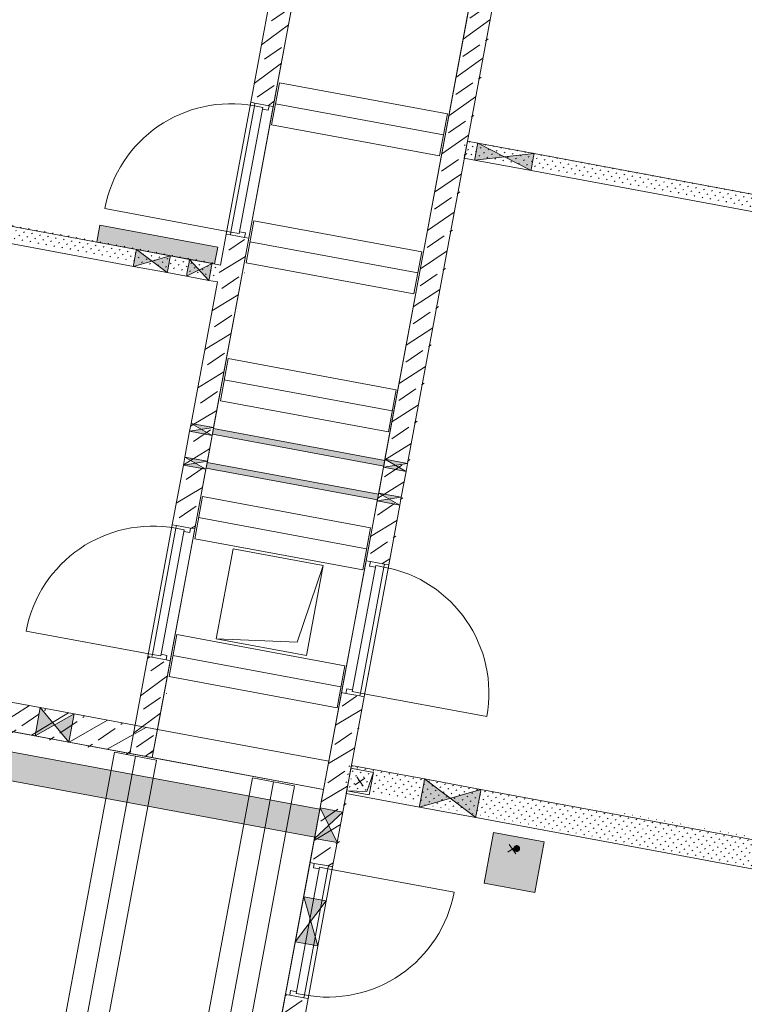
# Model space of a CAD drawing. Header units: metres. Extents: x 32353251 to 32353583, y 5707748 to 5708004.
# Tile 107 of 164: x 32353392.14 to 32353398.46, y 5707902.23 to 5707910.82. Entities that reach past the tile are written whole.
import ezdxf

# ---------------------------------------------------------------- set-up
doc = ezdxf.new("R2010")
doc.units = ezdxf.units.M
doc.header["$LTSCALE"] = 0.75
doc.layers.get('0').update_dxf_attribs({"linetype": 'CONTINUOUS'})
doc.layers.add('10414943$0$ST-Mischfläche-Sol', color=7, linetype='CONTINUOUS', lineweight=0, true_color=0x636466)
for name, color, linetype, lineweight in [('10417023$0$#9_002_GES I Übersicht Erdgeschoss_1_104_Decken.A', 7, 'CONTINUOUS', 25), ('10417023$0$#9_002_GES I Übersicht Erdgeschoss_1_303_Sanitäre.A', 7, 'CONTINUOUS', 25), ('10417023$0$#9_002_GES I Übersicht Erdgeschoss_1_430_Lüftung.US', 7, 'CONTINUOUS', 25), ('10417023$0$#9_002_GES I Übersicht Erdgeschoss_1_Neubau_102_Wand Innen.A', 7, 'CONTINUOUS', 25), ('10417023$0$#9_002_GES I Übersicht Erdgeschoss_1_Neubau_104_Decken.A', 7, 'CONTINUOUS', 25), ('10417023$0$#9_002_GES I Übersicht Erdgeschoss_1_Neubau_105_Unterzug.A', 7, 'CONTINUOUS', 25), ('10417023$0$#9_002_GES I Übersicht Erdgeschoss_1_Neubau_207_Perimeterdämmung B', 7, 'CONTINUOUS', 25), ('10417023$0$#9_002_GES I Übersicht Erdgeschoss_1_Neubau_210_Wärmedämmung', 7, 'CONTINUOUS', 25), ('10417023$0$#9_002_GES I Übersicht Erdgeschoss_1_Neubau_401_Grundriss.A', 7, 'CONTINUOUS', 25), ('10417023$0$Keine', 7, 'CONTINUOUS', 13)]:
    doc.layers.add(name, color=color, linetype=linetype, lineweight=lineweight)
pattern_1 = [(45, (0, 0), (-0.03535533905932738, 0.03535533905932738), [0.01, -0.03999999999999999])]
pattern_2 = [(44.99999999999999, (0, 0), (-0.1697056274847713, 0.1697056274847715), []), (44.99999999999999, (-0.08485281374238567, 0.08485281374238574), (-0.1697056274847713, 0.1697056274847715), [0.18, -0.05999999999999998])]

# ---------------------------------------------------------------- blocks, each defined once
blk = doc.blocks.new('10414943')
at = {"layer": '10414943$0$ST-Mischfläche-Sol'}
h = blk.add_hatch(dxfattribs=at)
h.set_pattern_fill('AR-HBONE', color=256, scale=0.004200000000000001, angle=170)
h.set_pattern_definition([(215, (0, 0), (-0.1047920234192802, -0.594305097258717), [1.28016, -0.42672]), (305, (-0.3495483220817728, -0.2447563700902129), (-0.1047920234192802, -0.594305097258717), [1.28016, -0.42672])])
edge = h.paths.add_edge_path()
edge.add_line((32353333.40662897, 5707899.309915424), (32353335.23953668, 5707908.86230714))
edge.add_line((32353335.23953668, 5707908.86230714), (32353407.15213483, 5707895.033517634))
edge.add_line((32353407.15213483, 5707895.033517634), (32353413.70600617, 5707897.337334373))
edge.add_line((32353413.70600617, 5707897.337334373), (32353481.81771595, 5707884.239451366))
edge.add_line((32353481.81771595, 5707884.239451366), (32353497.17578959, 5707881.286091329))
edge.add_line((32353497.17578959, 5707881.286091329), (32353499.70410517, 5707880.188862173))
edge.add_line((32353499.70410517, 5707880.188862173), (32353502.93879142, 5707877.835765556))
edge.add_line((32353502.93879142, 5707877.835765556), (32353505.46710699, 5707876.738536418))
edge.add_line((32353505.46710699, 5707876.738536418), (32353517.00528605, 5707874.519743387))
edge.add_line((32353517.00528605, 5707874.519743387), (32353517.64528354, 5707870.615040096))
edge.add_line((32353517.64528354, 5707870.615040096), (32353516.66317853, 5707870.803281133))
edge.add_line((32353516.66317853, 5707870.803281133), (32353515.43959015, 5707864.419483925))
edge.add_line((32353515.43959015, 5707864.419483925), (32353479.3370171, 5707871.339302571))
edge.add_line((32353479.3370171, 5707871.339302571), (32353468.35948901, 5707873.443239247))
edge.add_line((32353468.35948901, 5707873.443239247), (32353468.77868284, 5707869.425097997))
edge.add_arc((32353471.76248924, 5707869.736384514), 2.999999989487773, 185.9558547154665, 259.1498142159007)
edge.add_line((32353471.19776434, 5707866.790016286), (32353499.61213671, 5707861.343886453))
edge.add_line((32353499.61213671, 5707861.343886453), (32353497.73579177, 5707858.394363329))
edge.add_line((32353497.73579177, 5707858.394363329), (32353462.93906161, 5707865.063787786))
edge.add_arc((32353461.80961179, 5707859.171051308), 6.000000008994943, 79.14981411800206, 96.13718403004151)
edge.add_line((32353461.16815564, 5707865.136663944), (32353452.41027603, 5707864.194967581))
edge.add_arc((32353451.76881989, 5707870.160580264), 6.000000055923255, 259.1148991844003, 276.1371839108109, ccw=False)
edge.add_line((32353450.63577935, 5707864.268533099), (32353424.34096185, 5707869.325025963))
edge.add_arc((32353425.47400239, 5707875.217073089), 6.000000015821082, 242.0482743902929, 259.11489914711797, ccw=False)
edge.add_line((32353422.66163756, 5707869.917016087), (32353415.00045884, 5707873.982260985))
edge.add_arc((32353412.18809399, 5707868.682203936), 6.000000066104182, 62.04827444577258, 79.14966234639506)
edge.add_line((32353413.31755943, 5707874.57493748), (32353366.06709948, 5707883.631474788))
edge.add_line((32353366.06709948, 5707883.631474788), (32353365.05980216, 5707886.869526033))
edge.add_line((32353365.05980216, 5707886.869526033), (32353331.24648768, 5707893.372754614))
edge.add_line((32353331.24648768, 5707893.372754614), (32353331.86067788, 5707896.566215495))
edge.add_line((32353331.86067788, 5707896.566215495), (32353338.35621561, 5707895.320690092))
edge.add_line((32353338.35621561, 5707895.320690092), (32353340.49133033, 5707897.947528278))
edge.add_line((32353340.49133033, 5707897.947528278), (32353344.41330834, 5707897.200255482))
edge.add_line((32353344.41330834, 5707897.200255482), (32353345.42794297, 5707893.960800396))
edge.add_line((32353345.42794297, 5707893.960800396), (32353351.00902221, 5707892.887558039))
edge.add_line((32353351.00902221, 5707892.887558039), (32353351.57440783, 5707895.827681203))
edge.add_line((32353351.57440783, 5707895.827681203), (32353371.21685639, 5707892.062795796))
edge.add_line((32353371.21685639, 5707892.062795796), (32353370.64816001, 5707889.105456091))
edge.add_line((32353370.64816001, 5707889.105456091), (32353371.65443974, 5707885.869704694))
edge.add_line((32353371.65443974, 5707885.869704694), (32353406.65189732, 5707879.161711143))
edge.add_arc((32353407.21642529, 5707882.109643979), 3.001499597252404, 259.1591284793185, 333.4809509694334)
edge.add_line((32353409.90212501, 5707880.769488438), (32353411.74908589, 5707884.293947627))
edge.add_line((32353411.74908589, 5707884.293947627), (32353333.40662897, 5707899.309915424))
blk = doc.blocks.new('10417023$0$#9_MKO_LP5_ARC_GES_UP_00_002_P_G_modell (3D)')
at = {"layer": '10417023$0$#9_002_GES I Übersicht Erdgeschoss_1_303_Sanitäre.A', "linetype": 'Continuous', "lineweight": 0, "true_color": 0xff0000}
h = blk.add_hatch(color=1, dxfattribs=at)
edge = h.paths.add_edge_path()
edge.add_arc((-32353445.65419012, -5707807.569936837), 0.03, 270, 360)
edge.add_arc((-32353445.65419012, -5707807.569936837), 0.03, 0, 90)
edge.add_arc((-32353445.65419012, -5707807.569936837), 0.03, 90, 180)
edge.add_arc((-32353445.65419012, -5707807.569936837), 0.03, 180, 270)
at = {"layer": '10417023$0$#9_002_GES I Übersicht Erdgeschoss_1_Neubau_102_Wand Innen.A', "linetype": 'Continuous', "lineweight": 5, "true_color": 0xff0000}
h = blk.add_hatch(dxfattribs=at)
h.set_pattern_fill('#9_BETON__STAHLBETON_0001', color=1, style=0, pattern_type=2)
h.set_pattern_definition(pattern_2)
h.paths.add_polyline_path([(-32353449.124228, -5707797.22957689), (-32353449.124228, -5707801.589529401), (-32353448.92422799, -5707801.589529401), (-32353448.92422799, -5707797.22957689)])
h = blk.add_hatch(dxfattribs=at)
h.set_pattern_fill('#9_BETON__STAHLBETON_0001', color=1, style=0, pattern_type=2)
h.set_pattern_definition(pattern_2)
h.paths.add_polyline_path([(-32353447.40423247, -5707805.340542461), (-32353447.20423232, -5707805.340542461), (-32353447.20423247, -5707798.929555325), (-32353447.40423247, -5707798.929555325)])
at = {"layer": '10417023$0$#9_002_GES I Übersicht Erdgeschoss_1_Neubau_102_Wand Innen.A', "linetype": 'Continuous', "lineweight": 13, "true_color": 0x1f1f1f}
h = blk.add_hatch(dxfattribs=at)
h.set_pattern_fill('#9_GIPS_0001', color=250, style=0, pattern_type=2)
h.set_pattern_definition(pattern_1)
h.paths.add_polyline_path([(-32353442.724228, -5707801.579165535), (-32353447.20444249, -5707801.579165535), (-32353447.20444249, -5707801.591665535), (-32353442.724228, -5707801.591665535)])
h = blk.add_hatch(dxfattribs=at)
h.set_pattern_fill('#9_GIPS_0001', color=250, style=0, pattern_type=2)
h.set_pattern_definition(pattern_1)
h.paths.add_polyline_path([(-32353442.724228, -5707801.591665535), (-32353447.20444249, -5707801.591665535), (-32353447.20444249, -5707801.604165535), (-32353442.724228, -5707801.604165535)])
at = {"layer": '10417023$0$#9_002_GES I Übersicht Erdgeschoss_1_Neubau_102_Wand Innen.A', "linetype": 'Continuous', "lineweight": 13, "true_color": 0xff0000}
h = blk.add_hatch(dxfattribs=at)
h.set_pattern_fill('#9_GIPS_0001', color=1, style=0, pattern_type=2)
h.set_pattern_definition(pattern_1)
h.paths.add_polyline_path([(-32353442.724228, -5707801.604165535), (-32353447.20444249, -5707801.604165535), (-32353447.20444249, -5707801.704165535), (-32353442.724228, -5707801.704165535)])
h = blk.add_hatch(dxfattribs=at)
h.set_pattern_fill('#9_GIPS_0001', color=1, style=0, pattern_type=2)
h.set_pattern_definition(pattern_1)
h.paths.add_polyline_path([(-32353447.20444249, -5707801.716665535), (-32353442.724228, -5707801.716665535), (-32353442.724228, -5707801.704165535), (-32353447.20444249, -5707801.704165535)])
h = blk.add_hatch(dxfattribs=at)
h.set_pattern_fill('#9_GIPS_0001', color=1, style=0, pattern_type=2)
h.set_pattern_definition(pattern_1)
h.paths.add_polyline_path([(-32353447.20444249, -5707801.729165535), (-32353442.724228, -5707801.729165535), (-32353442.724228, -5707801.716665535), (-32353447.20444249, -5707801.716665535)])
at = {"layer": '10417023$0$#9_002_GES I Übersicht Erdgeschoss_1_Neubau_102_Wand Innen.A', "linetype": 'Continuous', "lineweight": 5, "true_color": 0xff0000}
h = blk.add_hatch(dxfattribs=at)
h.set_pattern_fill('#9_BETON__STAHLBETON_0001', color=1, style=0, pattern_type=2)
h.set_pattern_definition(pattern_2)
h.paths.add_polyline_path([(-32353448.924228, -5707802.759529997), (-32353449.124228, -5707802.759529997), (-32353449.124228, -5707805.339528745), (-32353448.924228, -5707805.339528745)])
at = {"layer": '10417023$0$#9_002_GES I Übersicht Erdgeschoss_1_Neubau_102_Wand Innen.A', "linetype": 'Continuous', "lineweight": 13, "true_color": 0x1f1f1f}
h = blk.add_hatch(dxfattribs=at)
h.set_pattern_fill('#9_GIPS_0001', color=250, style=0, pattern_type=2)
h.set_pattern_definition(pattern_1)
h.paths.add_polyline_path([(-32353449.124228, -5707803.034576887), (-32353452.624228, -5707803.034576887), (-32353452.624228, -5707803.047076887), (-32353449.124228, -5707803.047076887)])
at = {"layer": '10417023$0$#9_002_GES I Übersicht Erdgeschoss_1_Neubau_102_Wand Innen.A', "linetype": 'Continuous', "lineweight": 13, "true_color": 0xff0000}
h = blk.add_hatch(dxfattribs=at)
h.set_pattern_fill('#9_GIPS_0001', color=1, style=0, pattern_type=2)
h.set_pattern_definition(pattern_1)
h.paths.add_polyline_path([(-32353449.124228, -5707803.047076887), (-32353452.624228, -5707803.047076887), (-32353452.624228, -5707803.059576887), (-32353449.124228, -5707803.059576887)])
h = blk.add_hatch(dxfattribs=at)
h.set_pattern_fill('#9_GIPS_0001', color=1, style=0, pattern_type=2)
h.set_pattern_definition(pattern_1)
h.paths.add_polyline_path([(-32353449.124228, -5707803.059576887), (-32353452.624228, -5707803.059576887), (-32353452.624228, -5707803.159576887), (-32353449.124228, -5707803.159576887)])
h = blk.add_hatch(dxfattribs=at)
h.set_pattern_fill('#9_GIPS_0001', color=1, style=0, pattern_type=2)
h.set_pattern_definition(pattern_1)
h.paths.add_polyline_path([(-32353452.624228, -5707803.172076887), (-32353449.124228, -5707803.172076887), (-32353449.124228, -5707803.159576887), (-32353452.624228, -5707803.159576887)])
at = {"layer": '10417023$0$#9_002_GES I Übersicht Erdgeschoss_1_Neubau_102_Wand Innen.A', "linetype": 'Continuous', "lineweight": 13, "true_color": 0x1f1f1f}
h = blk.add_hatch(dxfattribs=at)
h.set_pattern_fill('#9_GIPS_0001', color=250, style=0, pattern_type=2)
h.set_pattern_definition(pattern_1)
h.paths.add_polyline_path([(-32353452.624228, -5707803.184576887), (-32353449.124228, -5707803.184576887), (-32353449.124228, -5707803.172076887), (-32353452.624228, -5707803.172076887)])
at = {"layer": '10417023$0$#9_002_GES I Übersicht Erdgeschoss_1_Neubau_102_Wand Innen.A', "linetype": 'Continuous', "lineweight": 5, "true_color": 0xff0000}
h = blk.add_hatch(dxfattribs=at)
h.set_pattern_fill('#9_BETON__STAHLBETON_0001', color=1, style=0, pattern_type=2)
h.set_pattern_definition(pattern_2)
h.paths.add_polyline_path([(-32353449.124228, -5707806.509529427), (-32353449.124228, -5707807.369576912), (-32353448.924228, -5707807.369576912), (-32353448.924228, -5707806.509529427)])
h = blk.add_hatch(dxfattribs=at)
h.set_pattern_fill('#9_BETON__STAHLBETON_0001', color=1, style=0, pattern_type=2)
h.set_pattern_definition(pattern_2)
h.paths.add_polyline_path([(-32353447.40423247, -5707808.01957691), (-32353447.20423249, -5707808.01957691), (-32353447.2042324, -5707806.510543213), (-32353447.40423247, -5707806.510543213)])
h = blk.add_hatch(dxfattribs=at)
h.set_pattern_fill('#9_BETON__STAHLBETON_0001', color=1, style=0, pattern_type=2)
h.set_pattern_definition(pattern_2)
h.paths.add_polyline_path([(-32353452.374228, -5707807.369576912), (-32353448.924228, -5707807.369576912), (-32353448.924228, -5707807.119576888), (-32353451.17580637, -5707807.119576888), (-32353451.17580637, -5707807.249576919), (-32353451.47580639, -5707807.249576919), (-32353451.47580639, -5707807.119576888), (-32353452.374228, -5707807.119576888)])
at = {"layer": '10417023$0$#9_002_GES I Übersicht Erdgeschoss_1_Neubau_102_Wand Innen.A', "linetype": 'Continuous', "lineweight": 13, "true_color": 0xff0000}
h = blk.add_hatch(dxfattribs=at)
h.set_pattern_fill('#9_GIPS_0001', color=1, style=0, pattern_type=2)
h.set_pattern_definition(pattern_1)
h.paths.add_polyline_path([(-32353442.72422797, -5707807.119576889), (-32353447.20456539, -5707807.119576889), (-32353447.20456539, -5707807.132076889), (-32353442.72422797, -5707807.132076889)])
at = {"layer": '10417023$0$#9_002_GES I Übersicht Erdgeschoss_1_Neubau_102_Wand Innen.A', "linetype": 'Continuous', "lineweight": 13, "true_color": 0x1f1f1f}
h = blk.add_hatch(dxfattribs=at)
h.set_pattern_fill('#9_GIPS_0001', color=250, style=0, pattern_type=2)
h.set_pattern_definition(pattern_1)
h.paths.add_polyline_path([(-32353442.72422797, -5707807.132076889), (-32353447.20456539, -5707807.132076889), (-32353447.20456539, -5707807.144576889), (-32353442.72422797, -5707807.144576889)])
at = {"layer": '10417023$0$#9_002_GES I Übersicht Erdgeschoss_1_Neubau_102_Wand Innen.A', "linetype": 'Continuous', "lineweight": 13, "true_color": 0xff0000}
h = blk.add_hatch(dxfattribs=at)
h.set_pattern_fill('#9_GIPS_0001', color=1, style=0, pattern_type=2)
h.set_pattern_definition(pattern_1)
h.paths.add_polyline_path([(-32353447.20456539, -5707807.344576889), (-32353442.72422797, -5707807.344576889), (-32353442.72422797, -5707807.144576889), (-32353447.20456539, -5707807.144576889)])
at = {"layer": '10417023$0$#9_002_GES I Übersicht Erdgeschoss_1_Neubau_102_Wand Innen.A', "linetype": 'Continuous', "lineweight": 13, "true_color": 0x1f1f1f}
h = blk.add_hatch(dxfattribs=at)
h.set_pattern_fill('#9_GIPS_0001', color=250, style=0, pattern_type=2)
h.set_pattern_definition(pattern_1)
h.paths.add_polyline_path([(-32353447.20456539, -5707807.357076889), (-32353442.72422797, -5707807.357076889), (-32353442.72422797, -5707807.344576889), (-32353447.20456539, -5707807.344576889)])
at = {"layer": '10417023$0$#9_002_GES I Übersicht Erdgeschoss_1_Neubau_102_Wand Innen.A', "linetype": 'Continuous', "lineweight": 13, "true_color": 0xff0000}
h = blk.add_hatch(dxfattribs=at)
h.set_pattern_fill('#9_GIPS_0001', color=1, style=0, pattern_type=2)
h.set_pattern_definition(pattern_1)
h.paths.add_polyline_path([(-32353447.20456539, -5707807.369576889), (-32353442.72422797, -5707807.369576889), (-32353442.72422797, -5707807.357076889), (-32353447.20456539, -5707807.357076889)])
at = {"layer": '10417023$0$#9_002_GES I Übersicht Erdgeschoss_1_Neubau_102_Wand Innen.A', "linetype": 'Continuous', "lineweight": 5, "true_color": 0xff0000}
h = blk.add_hatch(dxfattribs=at)
h.set_pattern_fill('#9_BETON__STAHLBETON_0001', color=1, style=0, pattern_type=2)
h.set_pattern_definition(pattern_2)
h.paths.add_polyline_path([(-32353447.40423247, -5707809.504576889), (-32353447.2042324, -5707809.504576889), (-32353447.20423249, -5707809.189577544), (-32353447.40423247, -5707809.189577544)])
at = {"layer": '10417023$0$#9_002_GES I Übersicht Erdgeschoss_1_104_Decken.A', "color": 1, "linetype": 'Continuous', "lineweight": 13, "true_color": 0xff0000}
for p, q in [((-32353447.7643078, -5707805.449555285), (-32353448.5643078, -5707805.449555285)), ((-32353448.5643078, -5707805.449555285), (-32353448.5643078, -5707806.249555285)), ((-32353447.76430818, -5707805.449554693), (-32353447.86430829, -5707806.149555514)), ((-32353447.7643078, -5707806.249555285), (-32353447.7643078, -5707805.449555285)), ((-32353447.86430829, -5707806.149555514), (-32353448.56430767, -5707806.249555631)), ((-32353448.5643078, -5707806.249555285), (-32353447.7643078, -5707806.249555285)), ((-32353449.25822937, -5707807.384576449), (-32353449.25822937, -5707812.514709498)), ((-32353449.25822937, -5707807.384576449), (-32353448.88522908, -5707807.384576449)), ((-32353449.07172995, -5707807.384576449), (-32353449.07172995, -5707812.514709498)), ((-32353448.88522908, -5707807.384576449), (-32353448.88522908, -5707812.514709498)), ((-32353448.03322866, -5707807.384576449), (-32353448.03322866, -5707812.514709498)), ((-32353448.03322866, -5707807.384576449), (-32353447.66022837, -5707807.384576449)), ((-32353447.84672779, -5707807.384576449), (-32353447.84672779, -5707812.514709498)), ((-32353447.66022837, -5707807.384576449), (-32353447.66022837, -5707812.514709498))]:
    blk.add_line(p, q, dxfattribs=at)
at = {"layer": '10417023$0$#9_002_GES I Übersicht Erdgeschoss_1_104_Decken.A', "color": 1, "linetype": 'Continuous', "lineweight": 13, "true_color": 0xff0000, "flags": 128}
blk.add_lwpolyline([(-32353448.924228, -5707807.11957689), (-32353447.40433647, -5707807.11957689), (-32353447.40433647, -5707797.22957689), (-32353448.924228, -5707797.22957689)], close=True, dxfattribs=at)
at = {"layer": '10417023$0$#9_002_GES I Übersicht Erdgeschoss_1_303_Sanitäre.A', "color": 1, "linetype": 'Continuous', "lineweight": 13, "true_color": 0xff0000, "flags": 128}
blk.add_lwpolyline([(-32353445.87919012, -5707807.918656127), (-32353445.87919012, -5707807.468656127), (-32353445.42919012, -5707807.468656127), (-32353445.42919012, -5707807.918656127)], close=True, dxfattribs=at)
at = {"layer": '10417023$0$#9_002_GES I Übersicht Erdgeschoss_1_303_Sanitäre.A', "color": 1, "linetype": 'Continuous', "true_color": 0xff0000}
blk.add_solid([(-32353445.87919012, -5707807.918656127), (-32353445.42919012, -5707807.918656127), (-32353445.87919012, -5707807.468656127), (-32353445.42919012, -5707807.468656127)], dxfattribs=at)
at = {"layer": '10417023$0$#9_002_GES I Übersicht Erdgeschoss_1_430_Lüftung.US', "color": 1, "linetype": 'Continuous', "lineweight": 13, "true_color": 0xff0000, "flags": 128}
for points in [[(-32353447.40423247, -5707804.449588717), (-32353448.924228, -5707804.449588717), (-32353448.924228, -5707804.499588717), (-32353447.40423247, -5707804.499588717)], [(-32353447.40423247, -5707804.74958851), (-32353448.924228, -5707804.74958851), (-32353448.924228, -5707804.79958851), (-32353447.40423247, -5707804.79958851)], [(-32353460.29733472, -5707807.794328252), (-32353447.40423247, -5707807.794328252), (-32353447.40423247, -5707807.544328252), (-32353460.29733472, -5707807.544328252)]]:
    blk.add_lwpolyline(points, close=True, dxfattribs=at)
at = {"layer": '10417023$0$#9_002_GES I Übersicht Erdgeschoss_1_430_Lüftung.US', "color": 1, "linetype": 'Continuous', "true_color": 0xff0000}
for points in [[(-32353447.40423247, -5707804.449588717), (-32353448.924228, -5707804.449588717), (-32353447.40423247, -5707804.499588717), (-32353448.924228, -5707804.499588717)], [(-32353447.40423247, -5707804.74958851), (-32353448.924228, -5707804.74958851), (-32353447.40423247, -5707804.79958851), (-32353448.924228, -5707804.79958851)], [(-32353460.29733472, -5707807.794328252), (-32353447.40423247, -5707807.794328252), (-32353460.29733472, -5707807.544328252), (-32353447.40423247, -5707807.544328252)]]:
    blk.add_solid(points, dxfattribs=at)
at = {"layer": '10417023$0$#9_002_GES I Übersicht Erdgeschoss_1_Neubau_102_Wand Innen.A', "color": 1, "linetype": 'Continuous', "lineweight": 18, "true_color": 0xff0000}
for p, q in [((-32353449.124228, -5707799.994591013), (-32353449.124228, -5707801.589529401)), ((-32353448.924228, -5707801.589529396), (-32353448.924228, -5707799.994591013)), ((-32353447.40423247, -5707799.994593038), (-32353447.40423247, -5707804.439590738)), ((-32353447.20423247, -5707804.439590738), (-32353447.20423247, -5707799.994593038)), ((-32353449.0867278, -5707801.589529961), (-32353449.12422748, -5707801.589529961)), ((-32353448.96172838, -5707801.589529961), (-32353449.0867278, -5707801.589529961)), ((-32353448.92422869, -5707801.589529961), (-32353448.96172838, -5707801.589529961)), ((-32353449.124228, -5707802.759529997), (-32353449.124228, -5707803.034576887)), ((-32353449.0867278, -5707802.759529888), (-32353449.12422748, -5707802.759529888)), ((-32353448.96172838, -5707802.759529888), (-32353449.0867278, -5707802.759529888)), ((-32353448.92422869, -5707802.759529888), (-32353448.96172838, -5707802.759529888)), ((-32353448.924228, -5707804.439588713), (-32353448.924228, -5707802.759529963)), ((-32353449.124228, -5707803.184576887), (-32353449.124228, -5707804.439588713)), ((-32353449.124228, -5707804.439588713), (-32353449.124228, -5707804.509588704)), ((-32353448.92422801, -5707804.509588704), (-32353448.92422801, -5707804.439588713)), ((-32353447.40423246, -5707804.439590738), (-32353447.40423246, -5707804.509590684)), ((-32353447.20423236, -5707804.509590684), (-32353447.20423236, -5707804.439590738)), ((-32353449.124228, -5707804.509588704), (-32353449.124228, -5707804.739588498)), ((-32353448.924228, -5707804.739588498), (-32353448.924228, -5707804.509588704)), ((-32353447.40423247, -5707804.509590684), (-32353447.40423247, -5707804.739590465)), ((-32353447.20423247, -5707804.739590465), (-32353447.20423247, -5707804.509590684)), ((-32353449.124228, -5707804.739588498), (-32353449.124228, -5707804.809588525)), ((-32353449.124228, -5707804.809588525), (-32353449.124228, -5707805.339528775)), ((-32353448.92422801, -5707804.809588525), (-32353448.92422801, -5707804.739588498)), ((-32353448.924228, -5707805.339528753), (-32353448.924228, -5707804.809588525)), ((-32353447.40423247, -5707804.809590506), (-32353447.40423247, -5707805.340542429)), ((-32353447.40423246, -5707804.739590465), (-32353447.40423246, -5707804.809590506)), ((-32353447.20423247, -5707805.340542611), (-32353447.20423247, -5707804.809590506)), ((-32353447.20423236, -5707804.809590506), (-32353447.20423236, -5707804.739590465)), ((-32353449.0867278, -5707805.339528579), (-32353449.12422748, -5707805.339528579)), ((-32353448.96172838, -5707805.339528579), (-32353449.0867278, -5707805.339528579)), ((-32353448.92422869, -5707805.339528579), (-32353448.96172838, -5707805.339528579)), ((-32353447.40423268, -5707805.340542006), (-32353447.36673301, -5707805.340542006)), ((-32353447.36673301, -5707805.340542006), (-32353447.24173214, -5707805.340542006)), ((-32353447.24173214, -5707805.340542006), (-32353447.20423245, -5707805.340542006)), ((-32353449.124228, -5707806.509529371), (-32353449.124228, -5707807.369576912)), ((-32353449.0867278, -5707806.50952995), (-32353449.12422748, -5707806.50952995)), ((-32353448.96172838, -5707806.50952995), (-32353449.0867278, -5707806.50952995)), ((-32353448.92422869, -5707806.50952995), (-32353448.96172838, -5707806.50952995)), ((-32353448.924228, -5707807.369576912), (-32353448.924228, -5707806.509529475)), ((-32353447.40423268, -5707806.510543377), (-32353447.36673301, -5707806.510543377)), ((-32353447.40423247, -5707806.51054321), (-32353447.40423247, -5707807.534576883)), ((-32353447.36673301, -5707806.510543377), (-32353447.24173214, -5707806.510543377)), ((-32353447.24173214, -5707806.510543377), (-32353447.20423245, -5707806.510543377)), ((-32353447.20423247, -5707807.534576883), (-32353447.20423247, -5707806.510543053)), ((-32353449.96439749, -5707807.119576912), (-32353451.17580637, -5707807.119576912)), ((-32353449.66439747, -5707807.119576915), (-32353449.96439749, -5707807.119576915)), ((-32353448.924228, -5707807.119576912), (-32353449.66439747, -5707807.119576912)), ((-32353451.17580637, -5707807.369576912), (-32353449.96439749, -5707807.369576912)), ((-32353449.96439749, -5707807.369576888), (-32353449.66439747, -5707807.369576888)), ((-32353449.66439747, -5707807.369576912), (-32353448.924228, -5707807.369576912)), ((-32353447.40423246, -5707807.534576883), (-32353447.40423246, -5707807.80457689)), ((-32353447.20423248, -5707807.80457689), (-32353447.20423248, -5707807.534576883)), ((-32353447.40423247, -5707807.80457689), (-32353447.40423247, -5707808.019576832)), ((-32353447.20423247, -5707808.019576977), (-32353447.20423247, -5707807.80457689)), ((-32353447.40423268, -5707808.019576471), (-32353447.36673301, -5707808.019576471)), ((-32353447.36673301, -5707808.019576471), (-32353447.24173214, -5707808.019576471)), ((-32353447.24173214, -5707808.019576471), (-32353447.20423245, -5707808.019576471)), ((-32353447.40423268, -5707809.189577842), (-32353447.36673301, -5707809.189577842)), ((-32353447.40423247, -5707809.189577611), (-32353447.40423247, -5707809.504576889)), ((-32353447.36673301, -5707809.189577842), (-32353447.24173214, -5707809.189577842)), ((-32353447.24173214, -5707809.189577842), (-32353447.20423245, -5707809.189577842)), ((-32353447.20423247, -5707809.504576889), (-32353447.20423247, -5707809.189577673))]:
    blk.add_line(p, q, dxfattribs=at)
at = {"layer": '10417023$0$#9_002_GES I Übersicht Erdgeschoss_1_Neubau_102_Wand Innen.A', "color": 1, "linetype": 'Continuous', "lineweight": 13, "true_color": 0xff0000}
for p, q in [((-32353449.12422748, -5707801.589529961), (-32353449.12422748, -5707802.759529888)), ((-32353449.0867278, -5707801.589529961), (-32353449.12422748, -5707801.589529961)), ((-32353449.0867278, -5707801.614529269), (-32353449.0867278, -5707801.589529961)), ((-32353449.0867278, -5707801.589529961), (-32353448.96172838, -5707801.589529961)), ((-32353448.96172838, -5707801.589529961), (-32353449.0867278, -5707801.589529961)), ((-32353448.96172838, -5707801.589529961), (-32353449.0867278, -5707801.589529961)), ((-32353449.01372786, -5707801.614529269), (-32353449.0867278, -5707801.614529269)), ((-32353449.0867278, -5707801.614529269), (-32353449.01372786, -5707801.614529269)), ((-32353449.0867278, -5707802.73453058), (-32353449.0867278, -5707801.614529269)), ((-32353449.01372786, -5707801.629530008), (-32353449.01372786, -5707801.614529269)), ((-32353449.01372786, -5707801.614529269), (-32353449.01372786, -5707802.73453058)), ((-32353448.96172838, -5707801.629530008), (-32353449.01372786, -5707801.629530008)), ((-32353448.96172838, -5707801.589529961), (-32353448.96172838, -5707801.629530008)), ((-32353448.92422869, -5707801.589529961), (-32353448.96172838, -5707801.589529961)), ((-32353448.92422869, -5707801.589529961), (-32353448.92422869, -5707802.759529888)), ((-32353447.11208059, -5707801.579165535), (-32353447.20444249, -5707801.579165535)), ((-32353447.20444249, -5707801.579165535), (-32353447.20444249, -5707801.729165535)), ((-32353447.11208059, -5707801.579165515), (-32353447.11208059, -5707801.591665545)), ((-32353446.61208059, -5707801.579165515), (-32353447.11208059, -5707801.579165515)), ((-32353447.11208059, -5707801.591665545), (-32353447.11208059, -5707801.604165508)), ((-32353447.11208059, -5707801.604165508), (-32353447.11208059, -5707801.704165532)), ((-32353447.1120799, -5707801.729164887), (-32353446.61208076, -5707801.579166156)), ((-32353447.1120799, -5707801.579166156), (-32353446.61208076, -5707801.729164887)), ((-32353446.61208059, -5707801.591665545), (-32353446.61208059, -5707801.579165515)), ((-32353443.31175084, -5707801.579165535), (-32353446.61208059, -5707801.579165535)), ((-32353446.61208059, -5707801.604165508), (-32353446.61208059, -5707801.591665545)), ((-32353446.61208059, -5707801.704165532), (-32353446.61208059, -5707801.604165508)), ((-32353447.11208059, -5707801.704165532), (-32353447.11208059, -5707801.716665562)), ((-32353447.11208059, -5707801.716665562), (-32353447.11208059, -5707801.729165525)), ((-32353446.61208059, -5707801.716665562), (-32353446.61208059, -5707801.704165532)), ((-32353446.61208059, -5707801.729165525), (-32353446.61208059, -5707801.716665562)), ((-32353447.20444249, -5707801.729165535), (-32353447.11208059, -5707801.729165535)), ((-32353447.11208059, -5707801.729165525), (-32353446.61208059, -5707801.729165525)), ((-32353446.61208059, -5707801.729165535), (-32353443.31175084, -5707801.729165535)), ((-32353449.0867278, -5707802.73453058), (-32353450.20672911, -5707802.73453058)), ((-32353449.0867278, -5707802.759529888), (-32353449.12422748, -5707802.759529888)), ((-32353449.01372786, -5707802.73453058), (-32353449.0867278, -5707802.73453058)), ((-32353449.0867278, -5707802.73453058), (-32353449.0867278, -5707802.759529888)), ((-32353449.01372786, -5707802.73453058), (-32353449.0867278, -5707802.73453058)), ((-32353449.0867278, -5707802.759529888), (-32353448.96172838, -5707802.759529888)), ((-32353448.96172838, -5707802.759529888), (-32353449.0867278, -5707802.759529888)), ((-32353448.96172838, -5707802.759529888), (-32353449.0867278, -5707802.759529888)), ((-32353448.96172838, -5707802.719529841), (-32353449.01372786, -5707802.719529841)), ((-32353449.01372786, -5707802.719529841), (-32353449.01372786, -5707802.73453058)), ((-32353448.96172838, -5707802.759529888), (-32353448.96172838, -5707802.719529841)), ((-32353448.92422869, -5707802.759529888), (-32353448.96172838, -5707802.759529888)), ((-32353449.86922798, -5707803.034576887), (-32353452.10175492, -5707803.034576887)), ((-32353449.86922798, -5707803.034576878), (-32353449.86922798, -5707803.047076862)), ((-32353449.56922802, -5707803.034576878), (-32353449.86922798, -5707803.034576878)), ((-32353449.86922798, -5707803.047076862), (-32353449.86922798, -5707803.059576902)), ((-32353449.86922798, -5707803.059576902), (-32353449.86922798, -5707803.159576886)), ((-32353449.86922763, -5707803.184577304), (-32353449.56922872, -5707803.034577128)), ((-32353449.86922763, -5707803.034577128), (-32353449.56922872, -5707803.184577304)), ((-32353449.56922802, -5707803.047076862), (-32353449.56922802, -5707803.034576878)), ((-32353449.39834981, -5707803.034576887), (-32353449.56922802, -5707803.034576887)), ((-32353449.56922802, -5707803.059576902), (-32353449.56922802, -5707803.047076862)), ((-32353449.56922802, -5707803.159576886), (-32353449.56922802, -5707803.059576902)), ((-32353449.39834981, -5707803.034576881), (-32353449.39834981, -5707803.047076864)), ((-32353449.19834979, -5707803.034576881), (-32353449.39834981, -5707803.034576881)), ((-32353449.39834981, -5707803.047076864), (-32353449.39834981, -5707803.059576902)), ((-32353449.39834981, -5707803.059576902), (-32353449.39834981, -5707803.159576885)), ((-32353449.39834936, -5707803.184577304), (-32353449.19834913, -5707803.034577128)), ((-32353449.39834936, -5707803.034577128), (-32353449.19834913, -5707803.184577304)), ((-32353449.19834979, -5707803.047076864), (-32353449.19834979, -5707803.034576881)), ((-32353449.124228, -5707803.034576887), (-32353449.19834979, -5707803.034576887)), ((-32353449.19834979, -5707803.059576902), (-32353449.19834979, -5707803.047076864)), ((-32353449.19834979, -5707803.159576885), (-32353449.19834979, -5707803.059576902)), ((-32353452.10175492, -5707803.184576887), (-32353449.86922798, -5707803.184576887)), ((-32353449.86922798, -5707803.159576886), (-32353449.86922798, -5707803.172076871)), ((-32353449.86922798, -5707803.172076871), (-32353449.86922798, -5707803.184576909)), ((-32353449.86922798, -5707803.184576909), (-32353449.56922802, -5707803.184576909)), ((-32353449.56922802, -5707803.172076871), (-32353449.56922802, -5707803.159576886)), ((-32353449.56922802, -5707803.184576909), (-32353449.56922802, -5707803.172076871)), ((-32353449.56922802, -5707803.184576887), (-32353449.39834981, -5707803.184576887)), ((-32353449.39834981, -5707803.159576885), (-32353449.39834981, -5707803.172076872)), ((-32353449.39834981, -5707803.172076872), (-32353449.39834981, -5707803.184576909)), ((-32353449.39834981, -5707803.184576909), (-32353449.19834979, -5707803.184576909)), ((-32353449.19834979, -5707803.172076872), (-32353449.19834979, -5707803.159576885)), ((-32353449.19834979, -5707803.184576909), (-32353449.19834979, -5707803.172076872)), ((-32353449.19834979, -5707803.184576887), (-32353449.124228, -5707803.184576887)), ((-32353448.92422801, -5707804.439588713), (-32353449.124228, -5707804.439588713)), ((-32353449.12422748, -5707804.439588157), (-32353448.92422869, -5707804.50958824)), ((-32353448.92422869, -5707804.439588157), (-32353449.12422748, -5707804.50958824)), ((-32353447.40423268, -5707804.439591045), (-32353447.20423245, -5707804.509591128)), ((-32353447.20423245, -5707804.439591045), (-32353447.40423268, -5707804.509591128)), ((-32353447.20423236, -5707804.439590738), (-32353447.40423246, -5707804.439590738)), ((-32353449.124228, -5707804.509588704), (-32353448.92422801, -5707804.509588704)), ((-32353447.40423246, -5707804.509590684), (-32353447.20423236, -5707804.509590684)), ((-32353448.92422801, -5707804.739588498), (-32353449.124228, -5707804.739588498)), ((-32353449.124228, -5707804.809588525), (-32353448.92422801, -5707804.809588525)), ((-32353449.12422748, -5707804.739588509), (-32353448.92422869, -5707804.809588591)), ((-32353448.92422869, -5707804.739588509), (-32353449.12422748, -5707804.809588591)), ((-32353447.40423268, -5707804.739589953), (-32353447.20423245, -5707804.809590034)), ((-32353447.20423245, -5707804.739589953), (-32353447.40423268, -5707804.809590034)), ((-32353447.20423236, -5707804.739590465), (-32353447.40423246, -5707804.739590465)), ((-32353447.40423246, -5707804.809590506), (-32353447.20423236, -5707804.809590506)), ((-32353449.12422748, -5707805.339528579), (-32353449.12422748, -5707806.50952995)), ((-32353449.0867278, -5707805.339528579), (-32353449.12422748, -5707805.339528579)), ((-32353449.0867278, -5707805.36452933), (-32353449.0867278, -5707805.339528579)), ((-32353449.0867278, -5707805.339528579), (-32353448.96172838, -5707805.339528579)), ((-32353448.96172838, -5707805.339528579), (-32353449.0867278, -5707805.339528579)), ((-32353448.96172838, -5707805.339528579), (-32353449.0867278, -5707805.339528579)), ((-32353449.01372786, -5707805.36452933), (-32353449.0867278, -5707805.36452933)), ((-32353449.0867278, -5707805.36452933), (-32353449.01372786, -5707805.36452933)), ((-32353449.0867278, -5707806.484529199), (-32353449.0867278, -5707805.36452933)), ((-32353449.01372786, -5707805.379528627), (-32353449.01372786, -5707805.36452933)), ((-32353449.01372786, -5707805.36452933), (-32353449.01372786, -5707806.484529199)), ((-32353448.96172838, -5707805.379528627), (-32353449.01372786, -5707805.379528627)), ((-32353448.96172838, -5707805.339528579), (-32353448.96172838, -5707805.379528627)), ((-32353448.92422869, -5707805.339528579), (-32353448.96172838, -5707805.339528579)), ((-32353448.92422869, -5707805.339528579), (-32353448.92422869, -5707806.50952995)), ((-32353447.40423268, -5707805.340542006), (-32353447.40423268, -5707806.510543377)), ((-32353447.40423268, -5707805.340542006), (-32353447.36673301, -5707805.340542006)), ((-32353447.36673301, -5707805.340542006), (-32353447.36673301, -5707805.380542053)), ((-32353447.24173214, -5707805.340542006), (-32353447.36673301, -5707805.340542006)), ((-32353447.36673301, -5707805.340542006), (-32353447.24173214, -5707805.340542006)), ((-32353447.36673301, -5707805.340542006), (-32353447.24173214, -5707805.340542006)), ((-32353447.36673301, -5707805.380542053), (-32353447.31473207, -5707805.380542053)), ((-32353447.31473207, -5707805.380542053), (-32353447.31473207, -5707805.365542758)), ((-32353447.31473207, -5707805.365542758), (-32353447.24173214, -5707805.365542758)), ((-32353447.24173214, -5707805.365542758), (-32353447.31473207, -5707805.365542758)), ((-32353447.31473207, -5707805.365542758), (-32353447.31473207, -5707806.485542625)), ((-32353447.24173214, -5707805.365542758), (-32353447.24173214, -5707805.340542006)), ((-32353447.24173214, -5707805.340542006), (-32353447.20423245, -5707805.340542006)), ((-32353447.24173214, -5707806.485542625), (-32353447.24173214, -5707805.365542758)), ((-32353447.20423245, -5707805.340542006), (-32353447.20423245, -5707806.510543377)), ((-32353449.0867278, -5707806.484529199), (-32353450.20672911, -5707806.484529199)), ((-32353449.0867278, -5707806.50952995), (-32353449.12422748, -5707806.50952995)), ((-32353449.01372786, -5707806.484529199), (-32353449.0867278, -5707806.484529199)), ((-32353449.0867278, -5707806.484529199), (-32353449.0867278, -5707806.50952995)), ((-32353449.01372786, -5707806.484529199), (-32353449.0867278, -5707806.484529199)), ((-32353449.0867278, -5707806.50952995), (-32353448.96172838, -5707806.50952995)), ((-32353448.96172838, -5707806.50952995), (-32353449.0867278, -5707806.50952995)), ((-32353448.96172838, -5707806.50952995), (-32353449.0867278, -5707806.50952995)), ((-32353448.96172838, -5707806.469529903), (-32353449.01372786, -5707806.469529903)), ((-32353449.01372786, -5707806.469529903), (-32353449.01372786, -5707806.484529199)), ((-32353448.96172838, -5707806.50952995), (-32353448.96172838, -5707806.469529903)), ((-32353448.92422869, -5707806.50952995), (-32353448.96172838, -5707806.50952995)), ((-32353447.40423268, -5707806.510543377), (-32353447.36673301, -5707806.510543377)), ((-32353447.36673301, -5707806.510543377), (-32353447.36673301, -5707806.470543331)), ((-32353447.36673301, -5707806.470543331), (-32353447.31473207, -5707806.470543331)), ((-32353447.24173214, -5707806.510543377), (-32353447.36673301, -5707806.510543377)), ((-32353447.36673301, -5707806.510543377), (-32353447.24173214, -5707806.510543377)), ((-32353447.36673301, -5707806.510543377), (-32353447.24173214, -5707806.510543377)), ((-32353447.31473207, -5707806.470543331), (-32353447.31473207, -5707806.485542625)), ((-32353447.31473207, -5707806.485542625), (-32353447.24173214, -5707806.485542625)), ((-32353447.31473207, -5707806.485542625), (-32353447.24173214, -5707806.485542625)), ((-32353447.24173214, -5707806.485542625), (-32353447.24173214, -5707806.510543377)), ((-32353447.24173214, -5707806.485542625), (-32353446.12173226, -5707806.485542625)), ((-32353447.24173214, -5707806.510543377), (-32353447.20423245, -5707806.510543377)), ((-32353449.96439749, -5707807.119576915), (-32353449.96439749, -5707807.369576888)), ((-32353449.66439702, -5707807.11957686), (-32353449.96439737, -5707807.369577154)), ((-32353449.66439702, -5707807.369577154), (-32353449.96439737, -5707807.11957686)), ((-32353449.66439747, -5707807.369576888), (-32353449.66439747, -5707807.119576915)), ((-32353446.5554264, -5707807.119576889), (-32353447.20456539, -5707807.119576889)), ((-32353447.20456539, -5707807.119576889), (-32353447.20456539, -5707807.369576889)), ((-32353446.05542643, -5707807.11957686), (-32353446.55542701, -5707807.369577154)), ((-32353446.05542643, -5707807.369577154), (-32353446.55542701, -5707807.11957686)), ((-32353446.5554264, -5707807.11957691), (-32353446.5554264, -5707807.132076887)), ((-32353446.05542642, -5707807.11957691), (-32353446.5554264, -5707807.11957691)), ((-32353446.5554264, -5707807.132076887), (-32353446.5554264, -5707807.144576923)), ((-32353443.31175085, -5707807.119576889), (-32353446.05542642, -5707807.119576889)), ((-32353446.05542642, -5707807.132076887), (-32353446.05542642, -5707807.11957691)), ((-32353446.05542642, -5707807.144576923), (-32353446.05542642, -5707807.132076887)), ((-32353446.5554264, -5707807.144576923), (-32353446.5554264, -5707807.344576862)), ((-32353446.05542642, -5707807.344576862), (-32353446.05542642, -5707807.144576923)), ((-32353447.20456539, -5707807.369576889), (-32353446.5554264, -5707807.369576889)), ((-32353446.5554264, -5707807.344576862), (-32353446.5554264, -5707807.357076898)), ((-32353446.5554264, -5707807.357076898), (-32353446.5554264, -5707807.369576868)), ((-32353446.5554264, -5707807.369576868), (-32353446.05542642, -5707807.369576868)), ((-32353446.05542642, -5707807.357076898), (-32353446.05542642, -5707807.344576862)), ((-32353446.05542642, -5707807.369576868), (-32353446.05542642, -5707807.357076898)), ((-32353446.05542642, -5707807.369576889), (-32353443.31175085, -5707807.369576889)), ((-32353447.40423268, -5707807.534576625), (-32353447.20423245, -5707807.804576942)), ((-32353447.20423245, -5707807.534576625), (-32353447.40423268, -5707807.804576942)), ((-32353447.20423248, -5707807.534576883), (-32353447.40423246, -5707807.534576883)), ((-32353447.40423246, -5707807.80457689), (-32353447.20423248, -5707807.80457689)), ((-32353447.40423268, -5707809.189577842), (-32353447.40423268, -5707808.019576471)), ((-32353447.40423268, -5707808.019576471), (-32353447.36673301, -5707808.019576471)), ((-32353447.36673301, -5707808.019576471), (-32353447.36673301, -5707808.059576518)), ((-32353447.24173214, -5707808.019576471), (-32353447.36673301, -5707808.019576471)), ((-32353447.36673301, -5707808.019576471), (-32353447.24173214, -5707808.019576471)), ((-32353447.36673301, -5707808.019576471), (-32353447.24173214, -5707808.019576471)), ((-32353447.36673301, -5707808.059576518), (-32353447.31473207, -5707808.059576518)), ((-32353447.31473207, -5707808.059576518), (-32353447.31473207, -5707808.044577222)), ((-32353447.31473207, -5707808.044577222), (-32353447.24173214, -5707808.044577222)), ((-32353447.31473207, -5707809.16457709), (-32353447.31473207, -5707808.044577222)), ((-32353447.31473207, -5707808.044577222), (-32353447.24173214, -5707808.044577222)), ((-32353447.24173214, -5707808.044577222), (-32353447.24173214, -5707808.019576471)), ((-32353447.24173214, -5707808.019576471), (-32353447.20423245, -5707808.019576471)), ((-32353447.24173214, -5707808.044577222), (-32353447.24173214, -5707809.16457709)), ((-32353447.24173214, -5707808.044577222), (-32353446.12173226, -5707808.044577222)), ((-32353447.20423245, -5707809.189577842), (-32353447.20423245, -5707808.019576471)), ((-32353447.40423268, -5707808.323038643), (-32353447.20423245, -5707808.723039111)), ((-32353447.20423245, -5707808.323038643), (-32353447.40423268, -5707808.723039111)), ((-32353447.20423247, -5707808.323039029), (-32353447.40423248, -5707808.323039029)), ((-32353447.40423248, -5707808.723039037), (-32353447.20423247, -5707808.723039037)), ((-32353447.40423268, -5707809.189577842), (-32353447.36673301, -5707809.189577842)), ((-32353447.36673301, -5707809.189577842), (-32353447.36673301, -5707809.149577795)), ((-32353447.36673301, -5707809.149577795), (-32353447.31473207, -5707809.149577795)), ((-32353447.24173214, -5707809.189577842), (-32353447.36673301, -5707809.189577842)), ((-32353447.36673301, -5707809.189577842), (-32353447.24173214, -5707809.189577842)), ((-32353447.36673301, -5707809.189577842), (-32353447.24173214, -5707809.189577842)), ((-32353447.31473207, -5707809.149577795), (-32353447.31473207, -5707809.16457709)), ((-32353447.31473207, -5707809.16457709), (-32353447.24173214, -5707809.16457709)), ((-32353447.24173214, -5707809.16457709), (-32353447.31473207, -5707809.16457709)), ((-32353447.24173214, -5707809.16457709), (-32353447.24173214, -5707809.189577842)), ((-32353447.24173214, -5707809.189577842), (-32353447.20423245, -5707809.189577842))]:
    blk.add_line(p, q, dxfattribs=at)
for centre, radius, start, end in [((-32353449.086728, -5707802.734530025), 1.12000066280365, 90, 179.999999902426), ((-32353449.086728, -5707806.484529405), 1.12000066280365, 90, 179.999999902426), ((-32353447.24173247, -5707806.485543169), 1.120000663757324, 1.463611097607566e-07, 89.99999980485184), ((-32353447.24173247, -5707808.044576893), 1.120000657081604, 270, 1.951481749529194e-07)]:
    blk.add_arc(centre, radius, start, end, dxfattribs=at)
at = {"layer": '10417023$0$#9_002_GES I Übersicht Erdgeschoss_1_Neubau_102_Wand Innen.A', "color": 1, "linetype": 'Continuous', "true_color": 0xff0000}
for points in [[(-32353447.11208059, -5707801.579165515), (-32353447.11208059, -5707801.729165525), (-32353446.86208059, -5707801.654165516)], [(-32353446.61208059, -5707801.579165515), (-32353446.86208059, -5707801.654165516), (-32353446.61208059, -5707801.729165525)], [(-32353449.86922798, -5707803.034576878), (-32353449.86922798, -5707803.184576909), (-32353449.719228, -5707803.109576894)], [(-32353449.56922802, -5707803.034576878), (-32353449.719228, -5707803.109576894), (-32353449.56922802, -5707803.184576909)], [(-32353449.39834981, -5707803.034576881), (-32353449.39834981, -5707803.184576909), (-32353449.2983498, -5707803.109576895)], [(-32353449.19834979, -5707803.034576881), (-32353449.2983498, -5707803.109576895), (-32353449.19834979, -5707803.184576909)], [(-32353448.92422801, -5707804.439588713), (-32353449.124228, -5707804.439588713), (-32353449.024228, -5707804.474588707)], [(-32353448.92422801, -5707804.509588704), (-32353449.024228, -5707804.474588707), (-32353449.124228, -5707804.509588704)], [(-32353447.20423236, -5707804.439590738), (-32353447.40423246, -5707804.439590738), (-32353447.30423241, -5707804.474590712)], [(-32353447.20423236, -5707804.509590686), (-32353447.30423241, -5707804.474590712), (-32353447.40423246, -5707804.509590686)], [(-32353448.92422801, -5707804.739588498), (-32353449.124228, -5707804.739588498), (-32353449.024228, -5707804.774588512)], [(-32353448.92422801, -5707804.809588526), (-32353449.024228, -5707804.774588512), (-32353449.124228, -5707804.809588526)], [(-32353447.20423236, -5707804.739590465), (-32353447.40423246, -5707804.739590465), (-32353447.30423241, -5707804.774590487)], [(-32353447.20423236, -5707804.809590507), (-32353447.30423241, -5707804.774590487), (-32353447.40423246, -5707804.809590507)], [(-32353449.96439749, -5707807.369576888), (-32353449.81439748, -5707807.244576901), (-32353449.96439749, -5707807.119576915)], [(-32353449.66439747, -5707807.369576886), (-32353449.66439747, -5707807.119576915), (-32353449.81439748, -5707807.2445769)], [(-32353446.5554264, -5707807.369576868), (-32353446.30542641, -5707807.244576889), (-32353446.5554264, -5707807.11957691)], [(-32353446.05542642, -5707807.369576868), (-32353446.05542642, -5707807.11957691), (-32353446.30542641, -5707807.244576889)], [(-32353447.20423248, -5707807.534576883), (-32353447.40423246, -5707807.534576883), (-32353447.30423247, -5707807.669576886)], [(-32353447.20423248, -5707807.80457689), (-32353447.30423247, -5707807.669576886), (-32353447.40423246, -5707807.80457689)], [(-32353447.20423247, -5707808.323039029), (-32353447.40423248, -5707808.323039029), (-32353447.30423247, -5707808.523039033)], [(-32353447.20423247, -5707808.723039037), (-32353447.30423247, -5707808.523039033), (-32353447.40423248, -5707808.723039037)]]:
    blk.add_solid(points, dxfattribs=at)
at = {"layer": '10417023$0$#9_002_GES I Übersicht Erdgeschoss_1_Neubau_104_Decken.A', "color": 1, "linetype": 'Continuous', "lineweight": 13, "true_color": 0xff0000}
for p, q in [((-32353448.90922796, -5707801.375588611), (-32353447.41922621, -5707801.375588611)), ((-32353448.90922796, -5707801.748587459), (-32353448.90922796, -5707801.375588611)), ((-32353447.41922621, -5707801.748587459), (-32353447.41922621, -5707801.375588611)), ((-32353448.90922796, -5707801.562088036), (-32353447.41922621, -5707801.562088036)), ((-32353448.90922796, -5707801.748587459), (-32353447.41922621, -5707801.748587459)), ((-32353448.90922796, -5707802.600589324), (-32353447.41922621, -5707802.600589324)), ((-32353448.90922796, -5707802.973588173), (-32353448.90922796, -5707802.600589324)), ((-32353447.41922621, -5707802.973588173), (-32353447.41922621, -5707802.600589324)), ((-32353448.90922796, -5707802.787088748), (-32353447.41922621, -5707802.787088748)), ((-32353448.90922796, -5707802.973588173), (-32353447.41922621, -5707802.973588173)), ((-32353448.90922796, -5707803.825590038), (-32353447.41922621, -5707803.825590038)), ((-32353448.90922796, -5707804.198588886), (-32353448.90922796, -5707803.825590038)), ((-32353447.41922621, -5707804.198588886), (-32353447.41922621, -5707803.825590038)), ((-32353448.90922796, -5707804.012089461), (-32353447.41922621, -5707804.012089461)), ((-32353448.90922796, -5707804.198588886), (-32353447.41922621, -5707804.198588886)), ((-32353448.90922796, -5707805.050587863), (-32353447.41922621, -5707805.050587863)), ((-32353448.90922796, -5707805.423588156), (-32353448.90922796, -5707805.050587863)), ((-32353447.41922621, -5707805.423588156), (-32353447.41922621, -5707805.050587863)), ((-32353448.90922796, -5707805.237087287), (-32353447.41922621, -5707805.237087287)), ((-32353448.90922796, -5707805.423588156), (-32353447.41922621, -5707805.423588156)), ((-32353448.90922796, -5707806.275588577), (-32353447.41922621, -5707806.275588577)), ((-32353448.90922796, -5707806.648588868), (-32353448.90922796, -5707806.275588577)), ((-32353447.41922621, -5707806.648588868), (-32353447.41922621, -5707806.275588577)), ((-32353448.90922796, -5707806.462088), (-32353447.41922621, -5707806.462088)), ((-32353448.90922796, -5707806.648588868), (-32353447.41922621, -5707806.648588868))]:
    blk.add_line(p, q, dxfattribs=at)
at = {"layer": '10417023$0$#9_002_GES I Übersicht Erdgeschoss_1_Neubau_104_Decken.A', "color": 1, "linetype": 'Continuous', "lineweight": 13, "true_color": 0xff0000, "flags": 128}
blk.add_lwpolyline([(-32353460.539228, -5707812.529709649), (-32353447.40432934, -5707812.529709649), (-32353447.40432934, -5707807.36957689), (-32353460.539228, -5707807.36957689)], close=True, dxfattribs=at)
at = {"layer": '10417023$0$#9_002_GES I Übersicht Erdgeschoss_1_Neubau_105_Unterzug.A', "color": 1, "linetype": 'Continuous', "lineweight": 13, "true_color": 0xff0000}
for p, q in [((-32353447.40433451, -5707807.11957689), (-32353448.924228, -5707807.11957689)), ((-32353448.924228, -5707807.11957689), (-32353448.924228, -5707807.36957689)), ((-32353447.40433451, -5707807.36957689), (-32353447.40433451, -5707807.11957689)), ((-32353448.924228, -5707807.36957689), (-32353447.40433451, -5707807.36957689))]:
    blk.add_line(p, q, dxfattribs=at)
at = {"layer": '10417023$0$#9_002_GES I Übersicht Erdgeschoss_1_Neubau_207_Perimeterdämmung B', "color": 1, "linetype": 'Continuous', "lineweight": 13, "true_color": 0xff0000}
for p, q in [((-32353445.72526869, -5707807.616890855), (-32353445.6545569, -5707807.546180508)), ((-32353445.72526869, -5707807.546180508), (-32353445.6545569, -5707807.616890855))]:
    blk.add_line(p, q, dxfattribs=at)
at = {"layer": '10417023$0$#9_002_GES I Übersicht Erdgeschoss_1_Neubau_210_Wärmedämmung', "color": 1, "linetype": 'Continuous', "lineweight": 13, "true_color": 0xff0000}
for p, q in [((-32353447.00456539, -5707807.144576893), (-32353447.20456539, -5707807.144576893)), ((-32353447.20456539, -5707807.144576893), (-32353447.20456539, -5707807.344576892)), ((-32353447.13992026, -5707807.27993218), (-32353447.06920992, -5707807.209221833)), ((-32353447.13992026, -5707807.209221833), (-32353447.06920992, -5707807.27993218)), ((-32353447.0045657, -5707807.144577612), (-32353447.029565, -5707807.319577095)), ((-32353447.00456539, -5707807.344576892), (-32353447.00456539, -5707807.144576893)), ((-32353447.029565, -5707807.319577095), (-32353447.20456593, -5707807.344576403)), ((-32353447.20456539, -5707807.344576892), (-32353447.00456539, -5707807.344576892))]:
    blk.add_line(p, q, dxfattribs=at)
at = {"layer": '10417023$0$#9_002_GES I Übersicht Erdgeschoss_1_Neubau_401_Grundriss.A', "color": 1, "linetype": 'Continuous', "lineweight": 13, "true_color": 0xff0000, "flags": 128}
blk.add_lwpolyline([(-32353449.17634166, -5707803.034576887), (-32353449.17634166, -5707802.884576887), (-32353450.22134165, -5707802.884576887), (-32353450.22134165, -5707803.034576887)], close=True, dxfattribs=at)
at = {"layer": '10417023$0$#9_002_GES I Übersicht Erdgeschoss_1_Neubau_401_Grundriss.A', "color": 1, "linetype": 'Continuous', "true_color": 0xff0000}
blk.add_solid([(-32353449.17634166, -5707803.034576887), (-32353449.17634166, -5707802.884576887), (-32353450.22134165, -5707803.034576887), (-32353450.22134165, -5707802.884576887)], dxfattribs=at)
blk = doc.blocks.new('10417023$0$2_MKO_LP5_LAN_GES_UP_00_002_V_A (3D)')
at = {"layer": '10417023$0$Keine'}
blk.add_blockref('10417023$0$#9_MKO_LP5_ARC_GES_UP_00_002_P_G_modell (3D)', (0, 0), dxfattribs=at)
blk = doc.blocks.new('10417023')
at = {"layer": '10417023$0$Keine', "rotation": 349.4819372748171}
blk.add_blockref('10417023$0$2_MKO_LP5_LAN_GES_UP_00_002_V_A (3D)', (65205154.93137175, 5413829.557758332), dxfattribs=at)

msp = doc.modelspace()

# ---------------------------------------------------------------- block references
msp.add_blockref('10414943', (0, 0))

# ---------------------------------------------------------------- next in the draw order: block references
msp.add_blockref('10417023', (0, 0))

doc.saveas('drawing.dxf')
